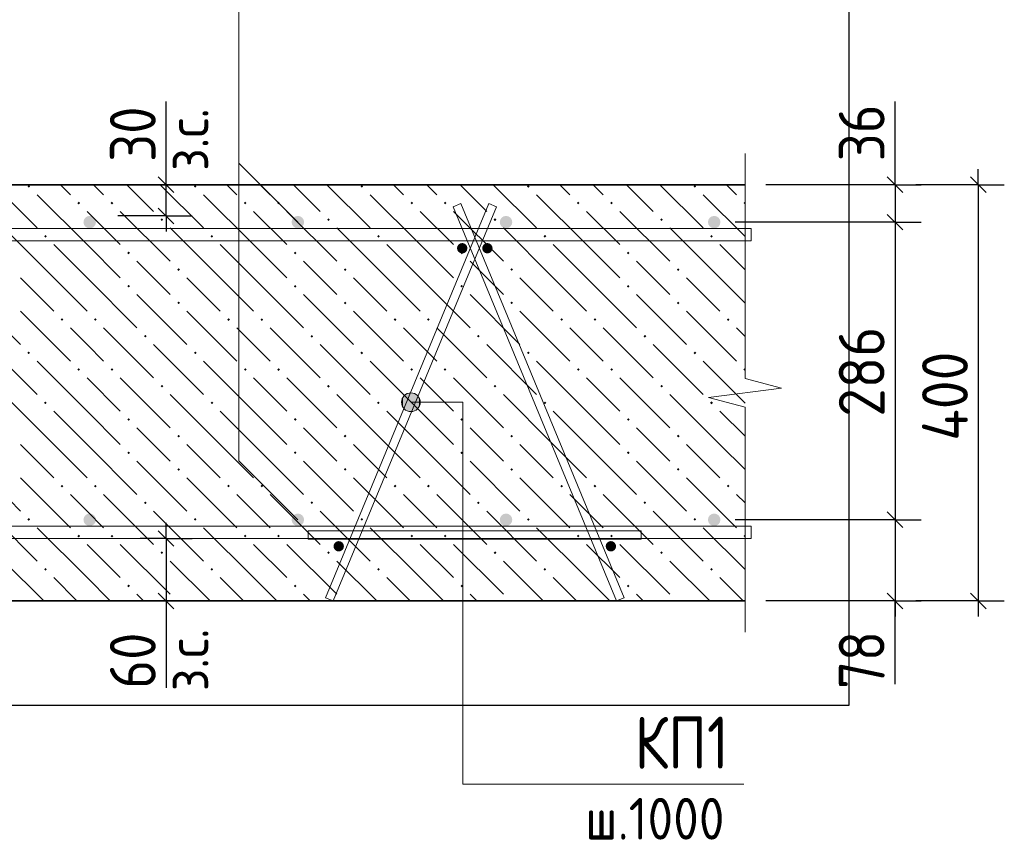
# Model space of a CAD drawing. Header units: millimetres. Extents: x 0 to 42000, y 0 to 29700.
# Tile 11 of 18: x 11610 to 16340, y 21895 to 25838. Entities that reach past the tile are written whole.
import ezdxf

# ---------------------------------------------------------------- set-up
doc = ezdxf.new("R2010")
doc.units = ezdxf.units.MM
for name, color, linetype, lineweight in [('Standard', 7, 'Continuous', 25), ('ЖБ Плита Фундамента верхний уровень', 7, 'Continuous', 35), ('Позиционная метка номер позиции', 7, 'Continuous', 13), ('Примечания_1', 7, 'Continuous', 13), ('Текст_ общее', 7, 'Continuous', 25), ('Фиксатор', 52, 'Continuous', 25), ('Фоновоя арматура Х1', 52, 'Continuous', 25)]:
    doc.layers.add(name, color=color, linetype=linetype, lineweight=lineweight)
doc.layers.add('Размерная выноска', color=7, linetype='Continuous')
doc.styles.add('ISOCPEUR', font='txt')

msp = doc.modelspace()

# ---------------------------------------------------------------- hatches: boundary and pattern name
at = {"layer": 'ЖБ Плита Фундамента верхний уровень', "linetype": 'Continuous', "lineweight": 18, "transparency": 33554687}
for points in [[(11646.8, 25036.9), (11653.3, 25043.4), (11659.8, 25036.9), (11653.3, 25030.4)], [(12446.8, 25036.9), (12453.3, 25043.4), (12459.8, 25036.9), (12453.3, 25030.4)], [(13246.8, 25036.9), (13253.3, 25043.4), (13259.8, 25036.9), (13253.3, 25030.4)], [(14046.8, 25036.9), (14053.3, 25043.4), (14059.8, 25036.9), (14053.3, 25030.4)], [(14846.8, 25036.9), (14853.3, 25043.4), (14859.8, 25036.9), (14853.3, 25030.4)], [(11886.8, 24956.9), (11893.3, 24963.4), (11899.8, 24956.9), (11893.3, 24950.4)], [(12046.8, 24956.9), (12053.3, 24963.4), (12059.8, 24956.9), (12053.3, 24950.4)], [(12686.8, 24956.9), (12693.3, 24963.4), (12699.8, 24956.9), (12693.3, 24950.4)], [(12846.8, 24956.9), (12853.3, 24963.4), (12859.8, 24956.9), (12853.3, 24950.4)], [(13486.8, 24956.9), (13493.3, 24963.4), (13499.8, 24956.9), (13493.3, 24950.4)], [(13646.8, 24956.9), (13653.3, 24963.4), (13659.8, 24956.9), (13653.3, 24950.4)], [(14286.8, 24956.9), (14293.3, 24963.4), (14299.8, 24956.9), (14293.3, 24950.4)], [(14446.8, 24956.9), (14453.3, 24963.4), (14459.8, 24956.9), (14453.3, 24950.4)], [(15086.8, 24956.9), (15093.3, 24963.4), (15094.3, 24962.5), (15094.3, 24951.3), (15093.3, 24950.4)], [(12286.8, 24876.9), (12293.3, 24883.4), (12299.8, 24876.9), (12293.3, 24870.4)], [(13086.8, 24876.9), (13093.3, 24883.4), (13099.8, 24876.9), (13093.3, 24870.4)], [(13886.8, 24876.9), (13893.3, 24883.4), (13899.8, 24876.9), (13893.3, 24870.4)], [(14686.8, 24876.9), (14693.3, 24883.4), (14699.8, 24876.9), (14693.3, 24870.4)], [(11726.8, 24796.9), (11733.3, 24803.4), (11739.8, 24796.9), (11733.3, 24790.4)], [(12526.8, 24796.9), (12533.3, 24803.4), (12539.8, 24796.9), (12533.3, 24790.4)], [(13326.8, 24796.9), (13333.3, 24803.4), (13339.8, 24796.9), (13333.3, 24790.4)], [(14126.8, 24796.9), (14133.3, 24803.4), (14139.8, 24796.9), (14133.3, 24790.4)], [(14926.8, 24796.9), (14933.3, 24803.4), (14939.8, 24796.9), (14933.3, 24790.4)], [(12126.8, 24716.9), (12133.3, 24723.4), (12139.8, 24716.9), (12133.3, 24710.4)], [(12926.8, 24716.9), (12933.3, 24723.4), (12939.8, 24716.9), (12933.3, 24710.4)], [(13726.8, 24716.9), (13733.3, 24723.4), (13739.8, 24716.9), (13733.3, 24710.4)], [(14526.8, 24716.9), (14533.3, 24723.4), (14539.8, 24716.9), (14533.3, 24710.4)], [(12366.8, 24636.9), (12373.3, 24643.4), (12379.8, 24636.9), (12373.3, 24630.4)], [(13166.8, 24636.9), (13173.3, 24643.4), (13179.8, 24636.9), (13173.3, 24630.4)], [(13966.8, 24636.9), (13973.3, 24643.4), (13979.8, 24636.9), (13973.3, 24630.4)], [(14766.8, 24636.9), (14773.3, 24643.4), (14779.8, 24636.9), (14773.3, 24630.4)], [(12126.8, 24556.9), (12133.3, 24563.4), (12139.8, 24556.9), (12133.3, 24550.4)], [(12926.8, 24556.9), (12933.3, 24563.4), (12939.8, 24556.9), (12933.3, 24550.4)], [(13726.8, 24556.9), (13733.3, 24563.4), (13739.8, 24556.9), (13733.3, 24550.4)], [(14526.8, 24556.9), (14533.3, 24563.4), (14539.8, 24556.9), (14533.3, 24550.4)], [(12366.8, 24476.9), (12373.3, 24483.4), (12379.8, 24476.9), (12373.3, 24470.4)], [(13166.8, 24476.9), (13173.3, 24483.4), (13179.8, 24476.9), (13173.3, 24470.4)], [(13966.8, 24476.9), (13973.3, 24483.4), (13979.8, 24476.9), (13973.3, 24470.4)], [(14766.8, 24476.9), (14773.3, 24483.4), (14779.8, 24476.9), (14773.3, 24470.4)], [(11806.8, 24396.9), (11813.3, 24403.4), (11819.8, 24396.9), (11813.3, 24390.4)], [(11966.8, 24396.9), (11973.3, 24403.4), (11979.8, 24396.9), (11973.3, 24390.4)], [(12606.8, 24396.9), (12613.3, 24403.4), (12619.8, 24396.9), (12613.3, 24390.4)], [(12766.8, 24396.9), (12773.3, 24403.4), (12779.8, 24396.9), (12773.3, 24390.4)], [(13406.8, 24396.9), (13413.3, 24403.4), (13419.8, 24396.9), (13413.3, 24390.4)], [(13566.8, 24396.9), (13573.3, 24403.4), (13579.8, 24396.9), (13573.3, 24390.4)], [(14206.8, 24396.9), (14213.3, 24403.4), (14219.8, 24396.9), (14213.3, 24390.4)], [(14366.8, 24396.9), (14373.3, 24403.4), (14379.8, 24396.9), (14373.3, 24390.4)], [(15006.8, 24396.9), (15013.3, 24403.4), (15019.8, 24396.9), (15013.3, 24390.4)], [(12206.8, 24316.9), (12213.3, 24323.4), (12219.8, 24316.9), (12213.3, 24310.4)], [(13006.8, 24316.9), (13013.3, 24323.4), (13019.8, 24316.9), (13013.3, 24310.4)], [(13806.8, 24316.9), (13813.3, 24323.4), (13819.8, 24316.9), (13813.3, 24310.4)], [(14606.8, 24316.9), (14613.3, 24323.4), (14619.8, 24316.9), (14613.3, 24310.4)], [(11646.8, 24236.9), (11653.3, 24243.4), (11659.8, 24236.9), (11653.3, 24230.4)], [(12446.8, 24236.9), (12453.3, 24243.4), (12459.8, 24236.9), (12453.3, 24230.4)], [(13246.8, 24236.9), (13253.3, 24243.4), (13259.8, 24236.9), (13253.3, 24230.4)], [(14046.8, 24236.9), (14053.3, 24243.4), (14059.8, 24236.9), (14053.3, 24230.4)], [(14846.8, 24236.9), (14853.3, 24243.4), (14859.8, 24236.9), (14853.3, 24230.4)], [(11886.8, 24156.9), (11893.3, 24163.4), (11899.8, 24156.9), (11893.3, 24150.4)], [(12046.8, 24156.9), (12053.3, 24163.4), (12059.8, 24156.9), (12053.3, 24150.4)], [(12686.8, 24156.9), (12693.3, 24163.4), (12699.8, 24156.9), (12693.3, 24150.4)], [(12846.8, 24156.9), (12853.3, 24163.4), (12859.8, 24156.9), (12853.3, 24150.4)], [(13486.8, 24156.9), (13493.3, 24163.4), (13499.8, 24156.9), (13493.3, 24150.4)], [(13646.8, 24156.9), (13653.3, 24163.4), (13659.8, 24156.9), (13653.3, 24150.4)], [(14286.8, 24156.9), (14293.3, 24163.4), (14299.8, 24156.9), (14293.3, 24150.4)], [(14446.8, 24156.9), (14453.3, 24163.4), (14459.8, 24156.9), (14453.3, 24150.4)], [(15086.8, 24156.9), (15093.3, 24163.4), (15094.3, 24162.5), (15094.3, 24151.3), (15093.3, 24150.4)], [(12286.8, 24076.9), (12293.3, 24083.4), (12299.8, 24076.9), (12293.3, 24070.4)], [(13086.8, 24076.9), (13093.3, 24083.4), (13099.8, 24076.9), (13093.3, 24070.4)], [(13886.8, 24076.9), (13893.3, 24083.4), (13899.8, 24076.9), (13893.3, 24070.4)], [(14686.8, 24076.9), (14693.3, 24083.4), (14699.8, 24076.9), (14693.3, 24070.4)], [(11726.8, 23996.9), (11733.3, 24003.4), (11739.8, 23996.9), (11733.3, 23990.4)], [(12526.8, 23996.9), (12533.3, 24003.4), (12539.8, 23996.9), (12533.3, 23990.4)], [(13326.8, 23996.9), (13333.3, 24003.4), (13339.8, 23996.9), (13333.3, 23990.4)], [(14126.8, 23996.9), (14133.3, 24003.4), (14139.8, 23996.9), (14133.3, 23990.4)], [(14926.8, 23996.9), (14933.3, 24003.4), (14939.8, 23996.9), (14933.3, 23990.4)], [(12126.8, 23916.9), (12133.3, 23923.4), (12139.8, 23916.9), (12133.3, 23910.4)], [(12926.8, 23916.9), (12933.3, 23923.4), (12939.8, 23916.9), (12933.3, 23910.4)], [(13726.8, 23916.9), (13733.3, 23923.4), (13739.8, 23916.9), (13733.3, 23910.4)], [(14526.8, 23916.9), (14533.3, 23923.4), (14539.8, 23916.9), (14533.3, 23910.4)], [(12366.8, 23836.9), (12373.3, 23843.4), (12379.8, 23836.9), (12373.3, 23830.4)], [(13166.8, 23836.9), (13173.3, 23843.4), (13179.8, 23836.9), (13173.3, 23830.4)], [(13966.8, 23836.9), (13973.3, 23843.4), (13979.8, 23836.9), (13973.3, 23830.4)], [(14766.8, 23836.9), (14773.3, 23843.4), (14779.8, 23836.9), (14773.3, 23830.4)], [(12126.8, 23756.9), (12133.3, 23763.4), (12139.8, 23756.9), (12133.3, 23750.4)], [(12926.8, 23756.9), (12933.3, 23763.4), (12939.8, 23756.9), (12933.3, 23750.4)], [(13726.8, 23756.9), (13733.3, 23763.4), (13739.8, 23756.9), (13733.3, 23750.4)], [(14526.8, 23756.9), (14533.3, 23763.4), (14539.8, 23756.9), (14533.3, 23750.4)], [(12366.8, 23676.9), (12373.3, 23683.4), (12379.8, 23676.9), (12373.3, 23670.4)], [(13166.8, 23676.9), (13173.3, 23683.4), (13179.8, 23676.9), (13173.3, 23670.4)], [(13966.8, 23676.9), (13973.3, 23683.4), (13979.8, 23676.9), (13973.3, 23670.4)], [(14766.8, 23676.9), (14773.3, 23683.4), (14779.8, 23676.9), (14773.3, 23670.4)], [(11806.8, 23596.9), (11813.3, 23603.4), (11819.8, 23596.9), (11813.3, 23590.4)], [(11966.8, 23596.9), (11973.3, 23603.4), (11979.8, 23596.9), (11973.3, 23590.4)], [(12606.8, 23596.9), (12613.3, 23603.4), (12619.8, 23596.9), (12613.3, 23590.4)], [(12766.8, 23596.9), (12773.3, 23603.4), (12779.8, 23596.9), (12773.3, 23590.4)], [(13406.8, 23596.9), (13413.3, 23603.4), (13419.8, 23596.9), (13413.3, 23590.4)], [(13566.8, 23596.9), (13573.3, 23603.4), (13579.8, 23596.9), (13573.3, 23590.4)], [(14206.8, 23596.9), (14213.3, 23603.4), (14219.8, 23596.9), (14213.3, 23590.4)], [(14366.8, 23596.9), (14373.3, 23603.4), (14379.8, 23596.9), (14373.3, 23590.4)], [(15006.8, 23596.9), (15013.3, 23603.4), (15019.8, 23596.9), (15013.3, 23590.4)], [(12206.8, 23516.9), (12213.3, 23523.4), (12219.8, 23516.9), (12213.3, 23510.4)], [(13006.8, 23516.9), (13013.3, 23523.4), (13019.8, 23516.9), (13013.3, 23510.4)], [(13806.8, 23516.9), (13813.3, 23523.4), (13819.8, 23516.9), (13813.3, 23510.4)], [(14606.8, 23516.9), (14613.3, 23523.4), (14619.8, 23516.9), (14613.3, 23510.4)], [(11646.8, 23436.9), (11653.3, 23443.4), (11659.8, 23436.9), (11653.3, 23430.4)], [(12446.8, 23436.9), (12453.3, 23443.4), (12459.8, 23436.9), (12453.3, 23430.4)], [(13246.8, 23436.9), (13253.3, 23443.4), (13259.8, 23436.9), (13253.3, 23430.4)], [(14046.8, 23436.9), (14053.3, 23443.4), (14059.8, 23436.9), (14053.3, 23430.4)], [(14846.8, 23436.9), (14853.3, 23443.4), (14859.8, 23436.9), (14853.3, 23430.4)], [(11886.8, 23356.9), (11893.3, 23363.4), (11899.8, 23356.9), (11893.3, 23350.4)], [(12046.8, 23356.9), (12053.3, 23363.4), (12059.8, 23356.9), (12053.3, 23350.4)], [(12686.8, 23356.9), (12693.3, 23363.4), (12699.8, 23356.9), (12693.3, 23350.4)], [(12846.8, 23356.9), (12853.3, 23363.4), (12859.8, 23356.9), (12853.3, 23350.4)], [(13486.8, 23356.9), (13493.3, 23363.4), (13499.8, 23356.9), (13493.3, 23350.4)], [(13646.8, 23356.9), (13653.3, 23363.4), (13659.8, 23356.9), (13653.3, 23350.4)], [(14286.8, 23356.9), (14293.3, 23363.4), (14299.8, 23356.9), (14293.3, 23350.4)], [(14446.8, 23356.9), (14453.3, 23363.4), (14459.8, 23356.9), (14453.3, 23350.4)], [(15086.8, 23356.9), (15093.3, 23363.4), (15094.3, 23362.5), (15094.3, 23351.3), (15093.3, 23350.4)], [(12286.8, 23276.9), (12293.3, 23283.4), (12299.8, 23276.9), (12293.3, 23270.4)], [(13086.8, 23276.9), (13093.3, 23283.4), (13099.8, 23276.9), (13093.3, 23270.4)], [(13886.8, 23276.9), (13893.3, 23283.4), (13899.8, 23276.9), (13893.3, 23270.4)], [(14686.8, 23276.9), (14693.3, 23283.4), (14699.8, 23276.9), (14693.3, 23270.4)], [(11726.8, 23196.9), (11733.3, 23203.4), (11739.8, 23196.9), (11733.3, 23190.4)], [(12526.8, 23196.9), (12533.3, 23203.4), (12539.8, 23196.9), (12533.3, 23190.4)], [(13326.8, 23196.9), (13333.3, 23203.4), (13339.8, 23196.9), (13333.3, 23190.4)], [(14126.8, 23196.9), (14133.3, 23203.4), (14139.8, 23196.9), (14133.3, 23190.4)], [(14926.8, 23196.9), (14933.3, 23203.4), (14939.8, 23196.9), (14933.3, 23190.4)], [(12126.8, 23116.9), (12133.3, 23123.4), (12139.8, 23116.9), (12133.3, 23110.4)], [(12926.8, 23116.9), (12933.3, 23123.4), (12939.8, 23116.9), (12933.3, 23110.4)], [(13726.8, 23116.9), (13733.3, 23123.4), (13739.8, 23116.9), (13733.3, 23110.4)], [(14526.8, 23116.9), (14533.3, 23123.4), (14539.8, 23116.9), (14533.3, 23110.4)]]:
    msp.add_hatch(color=7, dxfattribs=at).paths.add_polyline_path(points, flags=16)
at = {"layer": 'Позиционная метка номер позиции', "linetype": 'Continuous', "lineweight": 13, "transparency": 33554687}
for points in [[(13450.5, 24022.1), (13466.7, 23960.9), (13466.7, 24038.3)], [(13466.7, 24038.3), (13489.2, 23954.6), (13489.2, 24044.6)], [(13466.7, 24038.3), (13466.7, 23960.9), (13489.2, 23954.6)], [(13489.2, 24044.6), (13489.2, 23954.6), (13511.7, 23960.9)], [(13489.2, 24044.6), (13511.7, 23960.9), (13511.7, 24038.3)], [(13511.7, 24038.3), (13511.7, 23960.9), (13527.9, 23977.1)], [(13511.7, 24038.3), (13527.9, 23977.1), (13527.9, 24022.1)], [(13450.5, 23977.1), (13450.5, 24022.1), (13444.2, 23999.6)], [(13450.5, 24022.1), (13450.5, 23977.1), (13466.7, 23960.9)], [(13527.9, 24022.1), (13527.9, 23977.1), (13534.2, 23999.6)]]:
    msp.add_hatch(color=7, dxfattribs=at).paths.add_polyline_path(points)
at = {"layer": 'Фиксатор', "linetype": 'Continuous', "lineweight": 13, "transparency": 33554687}
for points in [[(13760.7, 24739.6), (13758.8, 24749.2), (13753.4, 24757.3), (13745.3, 24762.7), (13735.7, 24764.6), (13726.1, 24762.7), (13718, 24757.3), (13712.6, 24749.2), (13710.7, 24739.6), (13712.6, 24730), (13718, 24721.9), (13726.1, 24716.5), (13735.7, 24714.6), (13745.3, 24716.5), (13753.4, 24721.9), (13758.8, 24730)], [(13760.7, 24739.6), (13758.8, 24749.2), (13753.4, 24757.3), (13745.3, 24762.7), (13735.7, 24764.6), (13726.1, 24762.7), (13718, 24757.3), (13712.6, 24749.2), (13710.7, 24739.6), (13712.6, 24730), (13718, 24721.9), (13726.1, 24716.5), (13735.7, 24714.6), (13745.3, 24716.5), (13753.4, 24721.9), (13758.8, 24730)], [(13881.7, 24739.6), (13879.8, 24749.2), (13874.4, 24757.3), (13866.3, 24762.7), (13856.7, 24764.6), (13847.2, 24762.7), (13839, 24757.3), (13833.6, 24749.2), (13831.7, 24739.6), (13833.6, 24730), (13839, 24721.9), (13847.2, 24716.5), (13856.7, 24714.6), (13866.3, 24716.5), (13874.4, 24721.9), (13879.8, 24730)], [(13881.7, 24739.6), (13879.8, 24749.2), (13874.4, 24757.3), (13866.3, 24762.7), (13856.7, 24764.6), (13847.2, 24762.7), (13839, 24757.3), (13833.6, 24749.2), (13831.7, 24739.6), (13833.6, 24730), (13839, 24721.9), (13847.2, 24716.5), (13856.7, 24714.6), (13866.3, 24716.5), (13874.4, 24721.9), (13879.8, 24730)], [(13167.5, 23307.6), (13165.6, 23317.1), (13160.2, 23325.3), (13152.1, 23330.7), (13142.5, 23332.6), (13133, 23330.7), (13124.9, 23325.3), (13119.4, 23317.1), (13117.5, 23307.6), (13119.4, 23298), (13124.9, 23289.9), (13133, 23284.5), (13142.5, 23282.6), (13152.1, 23284.5), (13160.2, 23289.9), (13165.6, 23298)], [(13167.5, 23307.6), (13165.6, 23317.1), (13160.2, 23325.3), (13152.1, 23330.7), (13142.5, 23332.6), (13133, 23330.7), (13124.9, 23325.3), (13119.4, 23317.1), (13117.5, 23307.6), (13119.4, 23298), (13124.9, 23289.9), (13133, 23284.5), (13142.5, 23282.6), (13152.1, 23284.5), (13160.2, 23289.9), (13165.6, 23298)], [(14474.9, 23307.6), (14473, 23317.1), (14467.6, 23325.3), (14459.4, 23330.7), (14449.9, 23332.6), (14440.3, 23330.7), (14432.2, 23325.3), (14426.8, 23317.1), (14424.9, 23307.6), (14426.8, 23298), (14432.2, 23289.9), (14440.3, 23284.5), (14449.9, 23282.6), (14459.4, 23284.5), (14467.6, 23289.9), (14473, 23298)], [(14474.9, 23307.6), (14473, 23317.1), (14467.6, 23325.3), (14459.4, 23330.7), (14449.9, 23332.6), (14440.3, 23330.7), (14432.2, 23325.3), (14426.8, 23317.1), (14424.9, 23307.6), (14426.8, 23298), (14432.2, 23289.9), (14440.3, 23284.5), (14449.9, 23282.6), (14459.4, 23284.5), (14467.6, 23289.9), (14473, 23298)]]:
    msp.add_hatch(color=7, dxfattribs=at).paths.add_polyline_path(points)
at = {"layer": 'Фоновоя арматура Х1', "linetype": 'Continuous', "lineweight": 18, "transparency": 33554687}
for points in [[(11976.2, 24865), (11973.9, 24876.5), (11967.4, 24886.2), (11957.7, 24892.7), (11946.2, 24895), (11934.7, 24892.7), (11925, 24886.2), (11918.5, 24876.5), (11916.2, 24865), (11918.5, 24853.5), (11925, 24843.8), (11934.7, 24837.3), (11946.2, 24835), (11957.7, 24837.3), (11967.4, 24843.8), (11973.9, 24853.5)], [(11976.2, 24865), (11973.9, 24876.5), (11967.4, 24886.2), (11957.7, 24892.7), (11946.2, 24895), (11934.7, 24892.7), (11925, 24886.2), (11918.5, 24876.5), (11916.2, 24865), (11918.5, 24853.5), (11925, 24843.8), (11934.7, 24837.3), (11946.2, 24835), (11957.7, 24837.3), (11967.4, 24843.8), (11973.9, 24853.5)], [(12976.2, 24865), (12973.9, 24876.5), (12967.4, 24886.2), (12957.7, 24892.7), (12946.2, 24895), (12934.7, 24892.7), (12925, 24886.2), (12918.5, 24876.5), (12916.2, 24865), (12918.5, 24853.5), (12925, 24843.8), (12934.7, 24837.3), (12946.2, 24835), (12957.7, 24837.3), (12967.4, 24843.8), (12973.9, 24853.5)], [(12976.2, 24865), (12973.9, 24876.5), (12967.4, 24886.2), (12957.7, 24892.7), (12946.2, 24895), (12934.7, 24892.7), (12925, 24886.2), (12918.5, 24876.5), (12916.2, 24865), (12918.5, 24853.5), (12925, 24843.8), (12934.7, 24837.3), (12946.2, 24835), (12957.7, 24837.3), (12967.4, 24843.8), (12973.9, 24853.5)], [(13976.2, 24865), (13973.9, 24876.5), (13967.4, 24886.2), (13957.7, 24892.7), (13946.2, 24895), (13934.7, 24892.7), (13925, 24886.2), (13918.5, 24876.5), (13916.2, 24865), (13918.5, 24853.5), (13925, 24843.8), (13934.7, 24837.3), (13946.2, 24835), (13957.7, 24837.3), (13967.4, 24843.8), (13973.9, 24853.5)], [(13976.2, 24865), (13973.9, 24876.5), (13967.4, 24886.2), (13957.7, 24892.7), (13946.2, 24895), (13934.7, 24892.7), (13925, 24886.2), (13918.5, 24876.5), (13916.2, 24865), (13918.5, 24853.5), (13925, 24843.8), (13934.7, 24837.3), (13946.2, 24835), (13957.7, 24837.3), (13967.4, 24843.8), (13973.9, 24853.5)], [(14976.2, 24865), (14973.9, 24876.5), (14967.4, 24886.2), (14957.7, 24892.7), (14946.2, 24895), (14934.7, 24892.7), (14925, 24886.2), (14918.5, 24876.5), (14916.2, 24865), (14918.5, 24853.5), (14925, 24843.8), (14934.7, 24837.3), (14946.2, 24835), (14957.7, 24837.3), (14967.4, 24843.8), (14973.9, 24853.5)], [(14976.2, 24865), (14973.9, 24876.5), (14967.4, 24886.2), (14957.7, 24892.7), (14946.2, 24895), (14934.7, 24892.7), (14925, 24886.2), (14918.5, 24876.5), (14916.2, 24865), (14918.5, 24853.5), (14925, 24843.8), (14934.7, 24837.3), (14946.2, 24835), (14957.7, 24837.3), (14967.4, 24843.8), (14973.9, 24853.5)], [(11976.2, 23435), (11973.9, 23446.5), (11967.4, 23456.2), (11957.7, 23462.7), (11946.2, 23465), (11934.7, 23462.7), (11925, 23456.2), (11918.5, 23446.5), (11916.2, 23435), (11918.5, 23423.5), (11925, 23413.8), (11934.7, 23407.3), (11946.2, 23405), (11957.7, 23407.3), (11967.4, 23413.8), (11973.9, 23423.5)], [(11976.2, 23435), (11973.9, 23446.5), (11967.4, 23456.2), (11957.7, 23462.7), (11946.2, 23465), (11934.7, 23462.7), (11925, 23456.2), (11918.5, 23446.5), (11916.2, 23435), (11918.5, 23423.5), (11925, 23413.8), (11934.7, 23407.3), (11946.2, 23405), (11957.7, 23407.3), (11967.4, 23413.8), (11973.9, 23423.5)], [(12976.2, 23435), (12973.9, 23446.5), (12967.4, 23456.2), (12957.7, 23462.7), (12946.2, 23465), (12934.7, 23462.7), (12925, 23456.2), (12918.5, 23446.5), (12916.2, 23435), (12918.5, 23423.5), (12925, 23413.8), (12934.7, 23407.3), (12946.2, 23405), (12957.7, 23407.3), (12967.4, 23413.8), (12973.9, 23423.5)], [(12976.2, 23435), (12973.9, 23446.5), (12967.4, 23456.2), (12957.7, 23462.7), (12946.2, 23465), (12934.7, 23462.7), (12925, 23456.2), (12918.5, 23446.5), (12916.2, 23435), (12918.5, 23423.5), (12925, 23413.8), (12934.7, 23407.3), (12946.2, 23405), (12957.7, 23407.3), (12967.4, 23413.8), (12973.9, 23423.5)], [(13976.2, 23435), (13973.9, 23446.5), (13967.4, 23456.2), (13957.7, 23462.7), (13946.2, 23465), (13934.7, 23462.7), (13925, 23456.2), (13918.5, 23446.5), (13916.2, 23435), (13918.5, 23423.5), (13925, 23413.8), (13934.7, 23407.3), (13946.2, 23405), (13957.7, 23407.3), (13967.4, 23413.8), (13973.9, 23423.5)], [(13976.2, 23435), (13973.9, 23446.5), (13967.4, 23456.2), (13957.7, 23462.7), (13946.2, 23465), (13934.7, 23462.7), (13925, 23456.2), (13918.5, 23446.5), (13916.2, 23435), (13918.5, 23423.5), (13925, 23413.8), (13934.7, 23407.3), (13946.2, 23405), (13957.7, 23407.3), (13967.4, 23413.8), (13973.9, 23423.5)], [(14976.2, 23435), (14973.9, 23446.5), (14967.4, 23456.2), (14957.7, 23462.7), (14946.2, 23465), (14934.7, 23462.7), (14925, 23456.2), (14918.5, 23446.5), (14916.2, 23435), (14918.5, 23423.5), (14925, 23413.8), (14934.7, 23407.3), (14946.2, 23405), (14957.7, 23407.3), (14967.4, 23413.8), (14973.9, 23423.5)], [(14976.2, 23435), (14973.9, 23446.5), (14967.4, 23456.2), (14957.7, 23462.7), (14946.2, 23465), (14934.7, 23462.7), (14925, 23456.2), (14918.5, 23446.5), (14916.2, 23435), (14918.5, 23423.5), (14925, 23413.8), (14934.7, 23407.3), (14946.2, 23405), (14957.7, 23407.3), (14967.4, 23413.8), (14973.9, 23423.5)]]:
    msp.add_hatch(color=7, dxfattribs=at).paths.add_polyline_path(points)

# ---------------------------------------------------------------- linework, layer by layer
at = {"layer": 'Standard', "color": 7, "linetype": 'Continuous', "lineweight": -3, "transparency": 33554687}
for p, q in [((12313.4, 25045), (12313.4, 25120)), ((15814.9, 25045), (15814.9, 25120)), ((16214.9, 25045), (16214.9, 25120)), ((15814.9, 25045), (15814.9, 24865)), ((12313.4, 24895), (12313.4, 24820)), ((15814.9, 24865), (15814.9, 23435)), ((12313.4, 23345), (12313.4, 23420)), ((15814.9, 23435), (15814.9, 23045)), ((12313.4, 23345), (12313.4, 23045)), ((12313.4, 23045), (12313.4, 22970)), ((15814.9, 23045), (15814.9, 22970)), ((16214.9, 23045), (16214.9, 22970))]:
    msp.add_line(p, q, dxfattribs=at)
at = {"layer": 'Standard', "color": 7, "linetype": 'Continuous', "lineweight": 25, "transparency": 33554687}
for p, q in [((12350.9, 25007.5), (12275.9, 25082.5)), ((15777.4, 25082.5), (15852.4, 25007.5)), ((16177.4, 25082.5), (16252.4, 25007.5)), ((12350.9, 24857.5), (12275.9, 24932.5)), ((15777.4, 24902.5), (15852.4, 24827.5)), ((15777.4, 23472.5), (15852.4, 23397.5)), ((12275.9, 23382.5), (12350.9, 23307.5)), ((12275.9, 23082.5), (12350.9, 23007.5)), ((15777.4, 23082.5), (15852.4, 23007.5)), ((16177.4, 23082.5), (16252.4, 23007.5))]:
    msp.add_line(p, q, dxfattribs=at)
at = {"layer": 'Standard', "color": 251, "linetype": 'Continuous', "lineweight": -3, "true_color": 0x656565, "transparency": 33554687}
for p, q in [((12313.4, 25045), (12188.4, 25045)), ((12313.4, 25045), (12438.4, 25045)), ((12313.4, 25045), (12313.4, 25045)), ((15814.9, 25045), (15689.9, 25045)), ((15814.9, 25045), (15939.9, 25045)), ((16214.9, 25045), (15914.9, 25045)), ((16214.9, 25045), (16089.9, 25045)), ((16214.9, 25045), (16339.9, 25045)), ((12313.4, 24895), (12081.4, 24895)), ((12313.4, 24895), (12188.4, 24895)), ((12313.4, 24895), (12438.4, 24895)), ((15814.9, 24865), (15689.9, 24865)), ((15814.9, 24865), (15939.9, 24865)), ((15814.9, 23435), (15689.9, 23435)), ((15814.9, 23435), (15939.9, 23435)), ((12313.4, 23345), (12188.4, 23345)), ((12313.4, 23345), (12438.4, 23345)), ((12313.4, 23045), (12188.4, 23045)), ((12313.4, 23045), (12438.4, 23045)), ((15814.9, 23045), (15689.9, 23045)), ((15814.9, 23045), (15939.9, 23045)), ((16214.9, 23045), (15914.9, 23045)), ((16214.9, 23045), (16089.9, 23045)), ((16214.9, 23045), (16339.9, 23045))]:
    msp.add_line(p, q, dxfattribs=at)
at = {"layer": 'Standard', "color": 254, "linetype": 'Continuous', "lineweight": 25, "true_color": 0xc4c4ff, "transparency": 33554687}
msp.add_lwpolyline([(3907.5, 22545), (15594.3, 22545), (15594.3, 27045), (3907.5, 27045), (3907.5, 22545)], dxfattribs=at)
at = {"layer": 'Standard', "color": 7, "linetype": 'Continuous', "lineweight": -3, "transparency": 33554687}
for points in [[(12313.4, 24895), (12313.4, 25039.5), (12313.4, 25039.5), (12313.4, 25045)], [(16214.9, 25045), (16214.9, 23712.5), (16214.9, 23712.5), (16214.9, 23045)]]:
    msp.add_lwpolyline(points, dxfattribs=at)
at = {"layer": 'Standard', "color": 251, "linetype": 'Continuous', "lineweight": -3, "true_color": 0x656565, "transparency": 33554687}
for points in [[(15814.9, 25045), (15797.9, 25045), (15797.9, 25045), (15797.9, 25045), (15797.9, 25045), (15194.3, 25045)], [(15814.9, 24865), (15797.9, 24865), (15797.9, 24865), (15797.9, 24865), (15797.9, 24865), (15046.2, 24865)], [(15814.9, 23435), (15797.9, 23435), (15797.9, 23435), (15046.2, 23435)], [(15814.9, 23045), (15797.9, 23045), (15797.9, 23045), (15194.3, 23045)]]:
    msp.add_lwpolyline(points, dxfattribs=at)
at = {"layer": 'ЖБ Плита Фундамента верхний уровень', "color": 7, "linetype": 'Continuous', "lineweight": 35, "transparency": 33554687}
for p, q in [((15094.3, 25045), (9796.2, 25045)), ((7296.2, 23045), (15094.3, 23045))]:
    msp.add_line(p, q, dxfattribs=at)
at = {"layer": 'ЖБ Плита Фундамента верхний уровень', "color": 254, "linetype": 'Continuous', "lineweight": 18, "transparency": 33554687}
for p, q in [((11485.2, 25045), (11693.3, 24836.9)), ((11805.2, 25045), (11853.3, 24996.9)), ((12013.3, 24996.9), (11965.2, 25045)), ((12125.2, 25045), (12253.3, 24916.9)), ((12285.2, 25045), (12493.3, 24836.9)), ((12605.2, 25045), (12653.3, 24996.9)), ((12813.3, 24996.9), (12765.2, 25045)), ((12925.2, 25045), (13053.3, 24916.9)), ((13085.2, 25045), (13293.3, 24836.9)), ((13405.2, 25045), (13453.3, 24996.9)), ((13613.3, 24996.9), (13565.2, 25045)), ((13725.2, 25045), (13853.3, 24916.9)), ((13885.2, 25045), (14093.3, 24836.9)), ((14205.2, 25045), (14253.3, 24996.9)), ((14413.3, 24996.9), (14365.2, 25045)), ((14525.2, 25045), (14653.3, 24916.9)), ((14685.2, 25045), (14893.3, 24836.9)), ((15005.2, 25045), (15053.3, 24996.9)), ((11933.3, 24756.9), (11693.3, 24996.9)), ((12733.3, 24756.9), (12493.3, 24996.9)), ((13533.3, 24756.9), (13293.3, 24996.9)), ((14333.3, 24756.9), (14093.3, 24996.9)), ((15094.3, 24796), (14893.3, 24996.9)), ((11933.3, 24916.9), (12093.3, 24756.9)), ((12093.3, 24916.9), (12333.3, 24676.9)), ((12733.3, 24916.9), (12893.3, 24756.9)), ((12893.3, 24916.9), (13133.3, 24676.9)), ((13533.3, 24916.9), (13693.3, 24756.9)), ((13693.3, 24916.9), (13933.3, 24676.9)), ((14333.3, 24916.9), (14493.3, 24756.9)), ((14493.3, 24916.9), (14733.3, 24676.9)), ((11773.3, 24596.9), (11533.3, 24836.9)), ((12573.3, 24596.9), (12333.3, 24836.9)), ((13373.3, 24596.9), (13133.3, 24836.9)), ((14173.3, 24596.9), (13933.3, 24836.9)), ((14973.3, 24596.9), (14733.3, 24836.9)), ((11773.3, 24756.9), (11933.3, 24596.9)), ((11933.3, 24756.9), (12093.3, 24596.9)), ((12573.3, 24756.9), (12733.3, 24596.9)), ((12733.3, 24756.9), (12893.3, 24596.9)), ((13373.3, 24756.9), (13533.3, 24596.9)), ((13533.3, 24756.9), (13693.3, 24596.9)), ((14173.3, 24756.9), (14333.3, 24596.9)), ((14333.3, 24756.9), (14493.3, 24596.9)), ((14973.3, 24756.9), (15094.3, 24636)), ((12253.3, 24596.9), (12173.3, 24676.9)), ((13053.3, 24596.9), (12973.3, 24676.9)), ((13853.3, 24596.9), (13773.3, 24676.9)), ((14653.3, 24596.9), (14573.3, 24676.9)), ((11613.3, 24596.9), (11773.3, 24436.9)), ((11773.3, 24596.9), (11933.3, 24436.9)), ((11933.3, 24596.9), (12173.3, 24356.9)), ((12333.3, 24516.9), (12253.3, 24596.9)), ((12413.3, 24596.9), (12573.3, 24436.9)), ((12573.3, 24596.9), (12733.3, 24436.9)), ((12733.3, 24596.9), (12973.3, 24356.9)), ((13133.3, 24516.9), (13053.3, 24596.9)), ((13213.3, 24596.9), (13373.3, 24436.9)), ((13373.3, 24596.9), (13533.3, 24436.9)), ((13533.3, 24596.9), (13773.3, 24356.9)), ((13933.3, 24516.9), (13853.3, 24596.9)), ((14013.3, 24596.9), (14173.3, 24436.9)), ((14173.3, 24596.9), (14333.3, 24436.9)), ((14333.3, 24596.9), (14573.3, 24356.9)), ((14733.3, 24516.9), (14653.3, 24596.9)), ((14813.3, 24596.9), (14973.3, 24436.9)), ((14973.3, 24596.9), (15094.3, 24476)), ((11373.3, 24516.9), (11613.3, 24276.9)), ((12173.3, 24516.9), (12413.3, 24276.9)), ((12973.3, 24516.9), (13213.3, 24276.9)), ((13773.3, 24516.9), (14013.3, 24276.9)), ((14573.3, 24516.9), (14813.3, 24276.9)), ((11613.3, 24436.9), (11853.3, 24196.9)), ((12413.3, 24436.9), (12653.3, 24196.9)), ((13213.3, 24436.9), (13453.3, 24196.9)), ((14013.3, 24436.9), (14253.3, 24196.9)), ((14813.3, 24436.9), (15053.3, 24196.9)), ((11933.3, 24276.9), (11853.3, 24356.9)), ((12013.3, 24356.9), (12253.3, 24116.9)), ((12733.3, 24276.9), (12653.3, 24356.9)), ((12813.3, 24356.9), (13053.3, 24116.9)), ((13533.3, 24276.9), (13453.3, 24356.9)), ((13613.3, 24356.9), (13853.3, 24116.9)), ((14333.3, 24276.9), (14253.3, 24356.9)), ((14413.3, 24356.9), (14653.3, 24116.9)), ((15094.3, 24316), (15053.3, 24356.9)), ((11453.3, 24276.9), (11693.3, 24036.9)), ((12013.3, 24196.9), (11933.3, 24276.9)), ((12253.3, 24276.9), (12493.3, 24036.9)), ((12813.3, 24196.9), (12733.3, 24276.9)), ((13053.3, 24276.9), (13293.3, 24036.9)), ((13613.3, 24196.9), (13533.3, 24276.9)), ((13853.3, 24276.9), (14093.3, 24036.9)), ((14413.3, 24196.9), (14333.3, 24276.9)), ((14653.3, 24276.9), (14893.3, 24036.9)), ((11933.3, 23956.9), (11693.3, 24196.9)), ((12733.3, 23956.9), (12493.3, 24196.9)), ((13533.3, 23956.9), (13293.3, 24196.9)), ((14333.3, 23956.9), (14093.3, 24196.9)), ((15094.3, 23996), (14893.3, 24196.9)), ((11933.3, 24116.9), (12093.3, 23956.9)), ((12093.3, 24116.9), (12333.3, 23876.9)), ((12733.3, 24116.9), (12893.3, 23956.9)), ((12893.3, 24116.9), (13133.3, 23876.9)), ((13533.3, 24116.9), (13693.3, 23956.9)), ((13693.3, 24116.9), (13933.3, 23876.9)), ((14333.3, 24116.9), (14493.3, 23956.9)), ((14493.3, 24116.9), (14733.3, 23876.9)), ((11773.3, 23796.9), (11533.3, 24036.9)), ((12573.3, 23796.9), (12333.3, 24036.9)), ((13373.3, 23796.9), (13133.3, 24036.9)), ((14173.3, 23796.9), (13933.3, 24036.9)), ((14973.3, 23796.9), (14733.3, 24036.9)), ((11773.3, 23956.9), (11933.3, 23796.9)), ((11933.3, 23956.9), (12093.3, 23796.9)), ((12573.3, 23956.9), (12733.3, 23796.9)), ((12733.3, 23956.9), (12893.3, 23796.9)), ((13373.3, 23956.9), (13533.3, 23796.9)), ((13533.3, 23956.9), (13693.3, 23796.9)), ((14173.3, 23956.9), (14333.3, 23796.9)), ((14333.3, 23956.9), (14493.3, 23796.9)), ((14973.3, 23956.9), (15094.3, 23836)), ((12253.3, 23796.9), (12173.3, 23876.9)), ((13053.3, 23796.9), (12973.3, 23876.9)), ((13853.3, 23796.9), (13773.3, 23876.9)), ((14653.3, 23796.9), (14573.3, 23876.9)), ((11613.3, 23796.9), (11773.3, 23636.9)), ((11773.3, 23796.9), (11933.3, 23636.9)), ((11933.3, 23796.9), (12173.3, 23556.9)), ((12333.3, 23716.9), (12253.3, 23796.9)), ((12413.3, 23796.9), (12573.3, 23636.9)), ((12573.3, 23796.9), (12733.3, 23636.9)), ((12733.3, 23796.9), (12973.3, 23556.9)), ((13133.3, 23716.9), (13053.3, 23796.9)), ((13213.3, 23796.9), (13373.3, 23636.9)), ((13373.3, 23796.9), (13533.3, 23636.9)), ((13533.3, 23796.9), (13773.3, 23556.9)), ((13933.3, 23716.9), (13853.3, 23796.9)), ((14013.3, 23796.9), (14173.3, 23636.9)), ((14173.3, 23796.9), (14333.3, 23636.9)), ((14333.3, 23796.9), (14573.3, 23556.9)), ((14733.3, 23716.9), (14653.3, 23796.9)), ((14813.3, 23796.9), (14973.3, 23636.9)), ((14973.3, 23796.9), (15094.3, 23676)), ((11373.3, 23716.9), (11613.3, 23476.9)), ((12173.3, 23716.9), (12413.3, 23476.9)), ((12973.3, 23716.9), (13213.3, 23476.9)), ((13773.3, 23716.9), (14013.3, 23476.9)), ((14573.3, 23716.9), (14813.3, 23476.9)), ((11613.3, 23636.9), (11853.3, 23396.9)), ((12413.3, 23636.9), (12653.3, 23396.9)), ((13213.3, 23636.9), (13453.3, 23396.9)), ((14013.3, 23636.9), (14253.3, 23396.9)), ((14813.3, 23636.9), (15053.3, 23396.9)), ((11933.3, 23476.9), (11853.3, 23556.9)), ((12013.3, 23556.9), (12253.3, 23316.9)), ((12733.3, 23476.9), (12653.3, 23556.9)), ((12813.3, 23556.9), (13053.3, 23316.9)), ((13533.3, 23476.9), (13453.3, 23556.9)), ((13613.3, 23556.9), (13853.3, 23316.9)), ((14333.3, 23476.9), (14253.3, 23556.9)), ((14413.3, 23556.9), (14653.3, 23316.9)), ((15094.3, 23516), (15053.3, 23556.9)), ((11453.3, 23476.9), (11693.3, 23236.9)), ((12013.3, 23396.9), (11933.3, 23476.9)), ((12253.3, 23476.9), (12493.3, 23236.9)), ((12813.3, 23396.9), (12733.3, 23476.9)), ((13053.3, 23476.9), (13293.3, 23236.9)), ((13613.3, 23396.9), (13533.3, 23476.9)), ((13853.3, 23476.9), (14093.3, 23236.9)), ((14413.3, 23396.9), (14333.3, 23476.9)), ((14653.3, 23476.9), (14893.3, 23236.9)), ((11933.3, 23156.9), (11693.3, 23396.9)), ((12733.3, 23156.9), (12493.3, 23396.9)), ((13533.3, 23156.9), (13293.3, 23396.9)), ((14333.3, 23156.9), (14093.3, 23396.9)), ((15094.3, 23196), (14893.3, 23396.9)), ((11933.3, 23316.9), (12093.3, 23156.9)), ((12093.3, 23316.9), (12333.3, 23076.9)), ((12733.3, 23316.9), (12893.3, 23156.9)), ((12893.3, 23316.9), (13133.3, 23076.9)), ((13533.3, 23316.9), (13693.3, 23156.9)), ((13693.3, 23316.9), (13933.3, 23076.9)), ((14333.3, 23316.9), (14493.3, 23156.9)), ((14493.3, 23316.9), (14733.3, 23076.9)), ((11725.2, 23045), (11533.3, 23236.9)), ((12525.2, 23045), (12333.3, 23236.9)), ((13325.2, 23045), (13133.3, 23236.9)), ((14125.2, 23045), (13933.3, 23236.9)), ((14925.2, 23045), (14733.3, 23236.9)), ((11773.3, 23156.9), (11885.2, 23045)), ((11933.3, 23156.9), (12045.2, 23045)), ((12573.3, 23156.9), (12685.2, 23045)), ((12733.3, 23156.9), (12845.2, 23045)), ((13373.3, 23156.9), (13485.2, 23045)), ((13533.3, 23156.9), (13645.2, 23045)), ((14173.3, 23156.9), (14285.2, 23045)), ((14333.3, 23156.9), (14445.2, 23045)), ((14973.3, 23156.9), (15085.2, 23045)), ((12205.2, 23045), (12173.3, 23076.9)), ((13005.2, 23045), (12973.3, 23076.9)), ((13805.2, 23045), (13773.3, 23076.9)), ((14605.2, 23045), (14573.3, 23076.9))]:
    msp.add_line(p, q, dxfattribs=at)
at = {"layer": 'Позиционная метка номер позиции', "color": 7, "linetype": 'Continuous', "lineweight": 13, "transparency": 33554687}
for p, q in [((13489.2, 24044.6), (13489.2, 24044.6)), ((13444.2, 23999.6), (13444.2, 23999.6)), ((13534.2, 23999.6), (13534.2, 23999.6)), ((13489.2, 23954.6), (13489.2, 23954.6))]:
    msp.add_line(p, q, dxfattribs=at)
msp.add_lwpolyline([(13489.2, 23999.6), (13739.2, 23999.6), (13739.2, 22164.6), (15089.2, 22164.6)], dxfattribs=at)
msp.add_circle((13489.2, 23999.6), 45, dxfattribs=at)
at = {"layer": 'Примечания_1', "color": 7, "linetype": 'Continuous', "lineweight": 13, "transparency": 33554687}
for p, q in [((15094.3, 25195), (15094.3, 24114)), ((15094.3, 24114), (15269.3, 24068)), ((15269.3, 24068), (14919.3, 24022)), ((14919.3, 24022), (15094.3, 23976)), ((15094.3, 23976), (15094.3, 22895)), ((15094.3, 22895), (15094.3, 22895))]:
    msp.add_line(p, q, dxfattribs=at)
at = {"layer": 'Размерная выноска', "color": 7, "linetype": 'Continuous', "lineweight": -3, "transparency": 33554687}
for p, q in [((12313.4, 25045), (12313.4, 25445)), ((15814.9, 25045), (15814.9, 25445)), ((12313.4, 23045), (12313.4, 22627.8)), ((15814.9, 22645), (15814.9, 23045))]:
    msp.add_line(p, q, dxfattribs=at)
at = {"layer": 'Размерная выноска', "color": 7, "linetype": 'Continuous', "lineweight": 13, "transparency": 33554687}
msp.add_line((12946.2, 24865), (12663.4, 25147.8), dxfattribs=at)
msp.add_lwpolyline([(12946.2, 23435), (12663.4, 23717.8), (12663.4, 26217.8), (14401.1, 26217.8)], dxfattribs=at)
at = {"layer": 'Фиксатор', "color": 251, "linetype": 'Continuous', "lineweight": 13, "true_color": 0x494949, "transparency": 33554687}
for points in [[(13078.5, 23060.3), (13863, 24954.3), (13900, 24939), (13115.5, 23045), (13078.5, 23060.3)], [(13078.5, 23060.3), (13863, 24954.3), (13900, 24939), (13115.5, 23045), (13078.5, 23060.3)], [(13078.5, 23060.3), (13863, 24954.3), (13900, 24939), (13115.5, 23045), (13078.5, 23060.3)], [(13078.5, 23060.3), (13863, 24954.3), (13900, 24939), (13115.5, 23045), (13078.5, 23060.3)], [(14477, 23045), (13692.4, 24939), (13729.4, 24954.3), (14513.9, 23060.3), (14477, 23045)], [(14477, 23045), (13692.4, 24939), (13729.4, 24954.3), (14513.9, 23060.3), (14477, 23045)], [(14477, 23045), (13692.4, 24939), (13729.4, 24954.3), (14513.9, 23060.3), (14477, 23045)], [(14477, 23045), (13692.4, 24939), (13729.4, 24954.3), (14513.9, 23060.3), (14477, 23045)], [(12996.2, 23382.5), (14596.2, 23382.5), (14596.2, 23342.5), (12996.2, 23342.5), (12996.2, 23382.5)], [(12996.2, 23382.5), (14596.2, 23382.5), (14596.2, 23342.5), (12996.2, 23342.5), (12996.2, 23382.5)]]:
    msp.add_lwpolyline(points, dxfattribs=at)
at = {"layer": 'Фоновоя арматура Х1', "color": 251, "linetype": 'Continuous', "lineweight": 18, "true_color": 0x656565, "transparency": 33554687}
for points in [[(15124.3, 24775), (7446.2, 24775), (7446.2, 24835), (15124.3, 24835), (15124.3, 24775)], [(15124.3, 24775), (7446.2, 24775), (7446.2, 24835), (15124.3, 24835), (15124.3, 24775)], [(15124.3, 24775), (7446.2, 24775), (7446.2, 24835), (15124.3, 24835), (15124.3, 24775)], [(15124.3, 24775), (7446.2, 24775), (7446.2, 24835), (15124.3, 24835), (15124.3, 24775)], [(15124.3, 24775), (7446.2, 24775), (7446.2, 24835), (15124.3, 24835), (15124.3, 24775)], [(15124.3, 24775), (7446.2, 24775), (7446.2, 24835), (15124.3, 24835), (15124.3, 24775)], [(15124.3, 23345), (7446.2, 23345), (7446.2, 23405), (15124.3, 23405), (15124.3, 23345)], [(15124.3, 23345), (7446.2, 23345), (7446.2, 23405), (15124.3, 23405), (15124.3, 23345)], [(15124.3, 23345), (7446.2, 23345), (7446.2, 23405), (15124.3, 23405), (15124.3, 23345)], [(15124.3, 23345), (7446.2, 23345), (7446.2, 23405), (15124.3, 23405), (15124.3, 23345)], [(15124.3, 23345), (7446.2, 23345), (7446.2, 23405), (15124.3, 23405), (15124.3, 23345)], [(15124.3, 23345), (7446.2, 23345), (7446.2, 23405), (15124.3, 23405), (15124.3, 23345)]]:
    msp.add_lwpolyline(points, dxfattribs=at)

# ---------------------------------------------------------------- texts
at = {"layer": 'Standard', "color": 7, "linetype": 'Continuous', "lineweight": 18, "transparency": 33554687, "char_height": 200, "width": 459.942, "attachment_point": 7, "rotation": 90, "style": 'ISOCPEUR'}
for insert in [(12516.2, 25111.4), (12516.2, 22611.5)]:
    msp.add_mtext('\\W0.90;з.с.', dxfattribs=dict(at, insert=insert))
at = {"layer": 'Standard', "color": 7, "linetype": 'Continuous', "lineweight": 25, "transparency": 33554687, "char_height": 220, "attachment_point": 7, "rotation": 90, "style": 'ISOCPEUR'}
for s, insert, width in [('\\W0.87;30', (12263.4, 25154.7), 403.924), ('\\W0.87;36', (15764.9, 25157.5), 403.932), ('\\W0.91;286', (15764.9, 23930), 561.988), ('\\W0.92;400', (16164.9, 23814), 584.438), ('\\W0.87;60', (12263.4, 22623.2), 403.932), ('\\W0.87;78', (15764.9, 22622), 403.924)]:
    msp.add_mtext(s, dxfattribs=dict(at, insert=insert, width=width))
at = {"layer": 'Текст_ общее', "color": 7, "linetype": 'Continuous', "lineweight": 25, "transparency": 33554687, "attachment_point": 7, "style": 'ISOCPEUR'}
for s, insert, char_height, width in [('\\W0.84;КП1', (14564.2, 22238.5), 250, 629.773), ('\\W0.90;ш.1000', (14326.7, 21898.5), 200, 849.975)]:
    msp.add_mtext(s, dxfattribs=dict(at, insert=insert, char_height=char_height, width=width))

doc.saveas('drawing.dxf')
